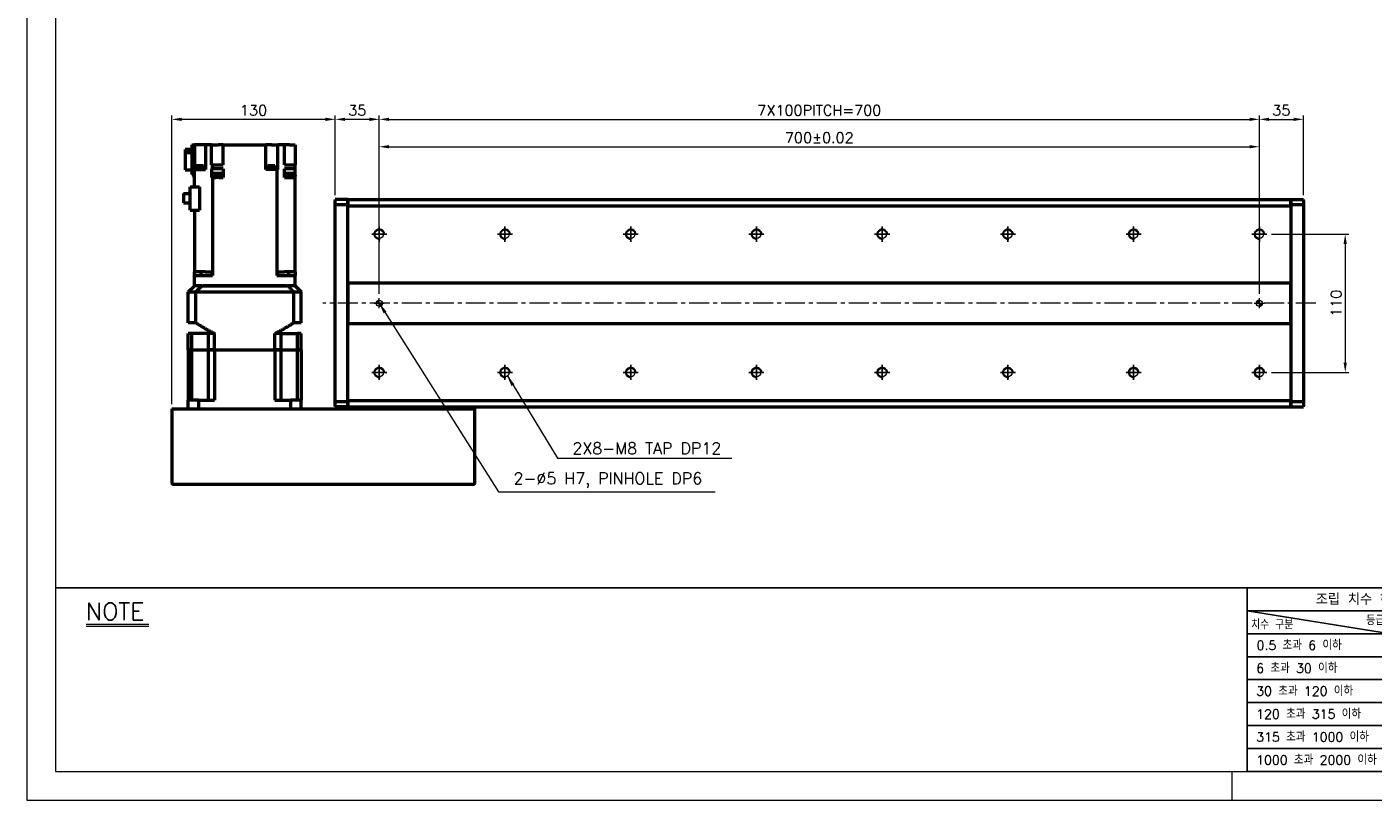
# Model space of a CAD drawing. Header units: millimetres. Extents: x 46891 to 50463, y 6223 to 9884.
# Tile 1 of 4: x 48547 to 49617, y 8529 to 9144. Entities that reach past the tile are written whole.
import ezdxf

# ---------------------------------------------------------------- set-up
doc = ezdxf.new("R2010")
doc.units = ezdxf.units.MM
doc.header["$LTSCALE"] = 0.5
doc.linetypes.add('CENTER', pattern=[50.8, 31.75, -6.35, 6.35, -6.35])
doc.layers.get('0').update_dxf_attribs({"lineweight": 20})
for name, color, linetype, lineweight in [('1', 1, 'CENTER', 13), ('4', 4, 'Continuous', 13), ('외형선(ISO)', 7, 'Continuous', 50)]:
    doc.layers.add(name, color=color, linetype=linetype, lineweight=lineweight)
for name, color, linetype in [('3', 3, 'Continuous'), ('C', 1, 'CENTER'), ('DIM', 4, 'Continuous')]:
    doc.layers.add(name, color=color, linetype=linetype)
doc.styles.add('DSR TEXT', font='romans.shx', dxfattribs={"bigfont": 'whgtxt.shx'})
doc.styles.get("Standard").update_dxf_attribs({"font": 'romans.shx', "bigfont": 'whgtxt.shx'})
doc.dimstyles.new('DSR', dxfattribs={"dimscale": 2, "dimtxt": 3, "dimasz": 3, "dimexe": 0.5, "dimexo": 0.5, "dimgap": 0.5, "dimtad": 1, "dimdsep": 46, "dimtxsty": 'Standard', "dimcen": 2.5, "dimclrd": 4, "dimclre": 4, "dimclrt": 2, "dimadec": 0, "dimazin": 2, "dimtfac": 1, "dimtmove": 0, "dimatfit": 3, "dimfxl": 0, "dimlwd": -1, "dimlwe": -1, "dimarcsym": 0})

# ---------------------------------------------------------------- blocks, each defined once
blk = doc.blocks.new('A$C13F00394')
for p, q in [((-202.34, 25.67), (-191.42, 25.67)), ((-202.34, 25.3), (-191.42, 25.3))]:
    blk.add_line(p, q)
at = {"layer": '3'}
for p, q in [((0, 32), (-207.68, 32)), ((0, 32), (202.32, 32)), ((0, 32), (0, 0)), ((0, 28), (25, 24)), ((43.43, 28), (0, 28)), ((43.43, 24), (0, 24)), ((43.43, 20), (0, 20)), ((43.43, 16), (0, 16)), ((0, 12), (129.32, 12)), ((43.43, 8), (0, 8)), ((43.43, 4), (0, 4)), ((0, 0), (202.32, 0))]:
    blk.add_line(p, q, dxfattribs=at)
at = {"color": 0, "style": 'DSR TEXT'}
for s, height, p in [('조립 치수 허용차', 2, (11.97, 29.02)), ('치수 구분', 1.5, (0.69, 24.78)), ('등급', 1.5, (20.77, 25.52)), (' 0.5 초과 6 이하', 1.6, (0.56, 21.19)), (' 6 초과 30 이하', 1.6, (0.49, 17.19)), (' 30 초과 120 이하', 1.6, (0.49, 13.19)), (' 120 초과 315 이하', 1.6, (0.49, 9.19)), (' 315 초과 1000 이하', 1.6, (0.49, 5.19)), (' 1000 초과 2000 이하', 1.6, (0.49, 1.19))]:
    blk.add_text(s, height=height, dxfattribs=at).set_placement(p)
at = {"layer": '4', "color": 0, "style": 'DSR TEXT'}
blk.add_text('NOTE', height=3, dxfattribs=at).set_placement((-202.39, 26.38))
blk = doc.blocks.new('A$C1C1952E1')
at = {"color": 1}
blk.add_lwpolyline([(0, 0), (420, 0), (420, 297), (0, 297)], close=True, dxfattribs=at)
at = {"color": 3}
blk.add_lwpolyline([(5, 5), (415, 5), (415, 292), (5, 292)], close=True, dxfattribs=at)
blk = doc.blocks.new('A$C33E56CC6')
h = blk.add_hatch()
h.set_pattern_fill('ANSI31', color=256, style=0)
h.set_pattern_definition([(45, (-7065.45672, -6508.5399), (-0.0883883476, 0.0883883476), [])])
h.paths.add_polyline_path([(4, 6.5, 0.414214), (1.5, 4), (4, 4)])
h.paths.add_polyline_path([(6.5, 4), (4, 4), (4, 1.5, 0.414214)])
blk.add_circle((4, 4), 2.5)
at = {"layer": '1'}
for p, q in [((0, 4), (8, 4)), ((4, 0), (4, 8))]:
    blk.add_line(p, q, dxfattribs=at)
blk = doc.blocks.new('tap8')
blk.add_circle((0, 0), 3.4)
at = {"layer": 'C', "color": 1, "linetype": 'CENTER'}
for p, q in [((-6, 0), (6, 0)), ((0, -6), (0, 6))]:
    blk.add_line(p, q, dxfattribs=at)
at = {"layer": 'DIM', "color": 3}
blk.add_arc((0, 0), 4, 263.8455, 189.4314, dxfattribs=at)
blk = doc.blocks.new('*D172')
at = {"color": 1, "linetype": 'ByBlock'}
for p, q in [((48791.9, 9010.3), (48791.9, 9073.5)), ((48819.1, 9070.5), (48799.7, 9070.5)), ((48826.9, 8988.8), (48826.9, 9073.5))]:
    blk.add_line(p, q, dxfattribs=at)
at = {"color": 1}
for points in [[(48799.7, 9071.8), (48799.7, 9069.2), (48791.9, 9070.5)], [(48819.1, 9071.8), (48819.1, 9069.2), (48826.9, 9070.5)]]:
    blk.add_solid(points, dxfattribs=at)
at = {"layer": 'Defpoints', "color": 0}
for p in [(48791.9, 9070.5), (48791.9, 9006.7), (48826.9, 8985.2)]:
    blk.add_point(p, dxfattribs=at)
at = {"color": 3, "insert": (48809.4, 9077.7), "char_height": 8.4, "attachment_point": 5, "style": 'DSR TEXT'}
blk.add_mtext('35', dxfattribs=at)
blk = doc.blocks.new('*D173')
at = {"color": 1, "linetype": 'ByBlock'}
for p, q in [((48826.9, 8988.8), (48826.9, 9073.5)), ((48834.7, 9070.5), (49519.1, 9070.5)), ((49526.9, 8988.8), (49526.9, 9073.5))]:
    blk.add_line(p, q, dxfattribs=at)
at = {"color": 1}
for points in [[(48834.7, 9071.8), (48834.7, 9069.2), (48826.9, 9070.5)], [(49519.1, 9071.8), (49519.1, 9069.2), (49526.9, 9070.5)]]:
    blk.add_solid(points, dxfattribs=at)
at = {"layer": 'Defpoints', "color": 0}
for p in [(49526.9, 9070.5), (48826.9, 8985.2), (49526.9, 8985.2)]:
    blk.add_point(p, dxfattribs=at)
at = {"color": 3, "insert": (49176.9, 9077.7), "char_height": 8.4, "attachment_point": 5, "style": 'DSR TEXT'}
blk.add_mtext('7X100PITCH=700', dxfattribs=at)
blk = doc.blocks.new('*D174')
at = {"color": 1, "linetype": 'ByBlock'}
for p, q in [((49526.9, 8988.8), (49526.9, 9073.5)), ((49534.7, 9070.5), (49554.1, 9070.5)), ((49561.9, 9010.3), (49561.9, 9073.5))]:
    blk.add_line(p, q, dxfattribs=at)
at = {"color": 1}
for points in [[(49534.7, 9071.8), (49534.7, 9069.2), (49526.9, 9070.5)], [(49554.1, 9071.8), (49554.1, 9069.2), (49561.9, 9070.5)]]:
    blk.add_solid(points, dxfattribs=at)
at = {"layer": 'Defpoints', "color": 0}
for p in [(49561.9, 9070.5), (49561.9, 9006.7), (49526.9, 8985.2)]:
    blk.add_point(p, dxfattribs=at)
at = {"color": 3, "insert": (49544.4, 9077.7), "char_height": 8.4, "attachment_point": 5, "style": 'DSR TEXT'}
blk.add_mtext('35', dxfattribs=at)
blk = doc.blocks.new('*D175')
at = {"color": 1, "linetype": 'ByBlock'}
for p, q in [((48826.9, 8931.8), (48826.9, 9051.7)), ((48834.7, 9048.7), (49519.1, 9048.7)), ((49526.9, 8931.8), (49526.9, 9051.7))]:
    blk.add_line(p, q, dxfattribs=at)
at = {"color": 1}
for points in [[(48834.7, 9050), (48834.7, 9047.4), (48826.9, 9048.7)], [(49519.1, 9050), (49519.1, 9047.4), (49526.9, 9048.7)]]:
    blk.add_solid(points, dxfattribs=at)
at = {"layer": 'Defpoints', "color": 0}
for p in [(49526.9, 9048.7), (48826.9, 8928.2), (49526.9, 8928.2)]:
    blk.add_point(p, dxfattribs=at)
at = {"color": 3, "insert": (49176.9, 9055.9), "char_height": 8.4, "attachment_point": 5, "style": 'DSR TEXT'}
blk.add_mtext('700%%P0.02', dxfattribs=at)
blk = doc.blocks.new('*D176')
at = {"color": 1, "linetype": 'ByBlock'}
for p, q in [((48661.9, 8843.8), (48661.9, 9073.5)), ((48784.1, 9070.5), (48669.7, 9070.5)), ((48791.9, 9010.3), (48791.9, 9073.5))]:
    blk.add_line(p, q, dxfattribs=at)
at = {"color": 1}
for points in [[(48669.7, 9071.8), (48669.7, 9069.2), (48661.9, 9070.5)], [(48784.1, 9071.8), (48784.1, 9069.2), (48791.9, 9070.5)]]:
    blk.add_solid(points, dxfattribs=at)
at = {"layer": 'Defpoints', "color": 0}
for p in [(48661.9, 9070.5), (48791.9, 9006.7), (48661.9, 8840.2)]:
    blk.add_point(p, dxfattribs=at)
at = {"color": 3, "insert": (48726.9, 9077.7), "char_height": 8.4, "attachment_point": 5, "style": 'DSR TEXT'}
blk.add_mtext('130', dxfattribs=at)
blk = doc.blocks.new('*D177')
at = {"color": 1, "linetype": 'ByBlock'}
for p, q in [((49536.6, 8979.2), (49598.2, 8979.2)), ((49595.2, 8971.4), (49595.2, 8877)), ((49536.6, 8869.2), (49598.2, 8869.2))]:
    blk.add_line(p, q, dxfattribs=at)
at = {"color": 1}
for points in [[(49593.9, 8971.4), (49596.5, 8971.4), (49595.2, 8979.2)], [(49593.9, 8877), (49596.5, 8877), (49595.2, 8869.2)]]:
    blk.add_solid(points, dxfattribs=at)
at = {"layer": 'Defpoints', "color": 0}
for p in [(49533, 8979.2), (49533, 8869.2), (49595.2, 8869.2)]:
    blk.add_point(p, dxfattribs=at)
at = {"color": 3, "insert": (49588, 8924.2), "char_height": 8.4, "attachment_point": 5, "rotation": 90, "style": 'DSR TEXT'}
blk.add_mtext('110', dxfattribs=at)

msp = doc.modelspace()

# ---------------------------------------------------------------- linework, layer by layer
at = {"color": 1}
msp.add_line((49504.90132, 8551.81052), (49504.90132, 8528.99552), dxfattribs=at)
at = {"layer": '1'}
msp.add_line((49571.91565, 8924.18367), (48781.91565, 8924.18367), dxfattribs=at)
at = {"layer": '3'}
msp.add_line((49517.14175, 8551.81052), (50440.31632, 8551.81052), dxfattribs=at)
at = {"layer": '외형선(ISO)'}
for p, q in [((48677.91565, 9050.18367), (48679.91565, 9050.18367)), ((48677.91565, 9050.18367), (48677.91565, 9026.68367)), ((48679.91565, 9050.18367), (48679.91565, 9030.68367)), ((48684.31565, 9050.18367), (48679.91565, 9050.18367)), ((48688.81565, 9050.18367), (48684.31565, 9050.18367)), ((48693.58298, 9050.18367), (48688.81565, 9050.18367)), ((48688.81565, 9050.18367), (48688.81565, 9030.68367)), ((48693.58298, 9050.18367), (48693.59371, 9050.18367)), ((48693.59371, 9034.18367), (48693.59371, 9050.18367)), ((48693.59371, 9050.18367), (48698.71565, 9050.18367)), ((48702.71565, 9050.18367), (48698.71565, 9050.18367)), ((48702.71565, 9050.18367), (48736.61565, 9050.18367)), ((48702.71565, 9034.18367), (48702.71565, 9050.18367)), ((48736.61565, 9030.68367), (48736.61565, 9050.18367)), ((48741.11565, 9050.18367), (48736.61565, 9050.18367)), ((48741.11565, 9050.18367), (48746.28276, 9050.18367)), ((48751.3595, 9050.18367), (48746.28276, 9050.18367)), ((48746.28276, 9030.68367), (48746.28276, 9050.18367)), ((48751.3595, 9050.18367), (48751.51565, 9050.18367)), ((48751.51565, 9034.18367), (48751.51565, 9050.18367)), ((48755.51565, 9050.18367), (48751.51565, 9050.18367)), ((48755.51565, 9050.18367), (48759.91565, 9050.18367)), ((48759.91565, 9050.18367), (48759.91565, 9034.18367)), ((48677.91565, 9046.48925), (48672.41565, 9046.48925)), ((48672.41565, 9046.48925), (48672.41565, 9044.17374)), ((48672.41565, 9044.17374), (48677.91565, 9044.17374)), ((48672.41565, 9044.17374), (48672.41565, 9030.27809)), ((48672.41565, 9030.27809), (48677.91565, 9030.27809)), ((48677.91565, 9026.68367), (48679.91565, 9026.68367)), ((48679.91565, 9016.83367), (48679.91565, 9030.68367)), ((48679.91565, 9030.68367), (48688.4718, 9030.68367)), ((48681.35471, 9031.18367), (48687.35471, 9031.18367)), ((48681.35471, 9031.18367), (48681.35471, 9030.68367)), ((48681.40471, 9031.88367), (48687.30471, 9031.88367)), ((48681.40471, 9031.88367), (48681.40471, 9031.18367)), ((48681.60471, 9033.88367), (48687.10471, 9033.88367)), ((48681.60471, 9033.88367), (48681.60471, 9031.88367)), ((48687.10471, 9033.88367), (48687.10471, 9031.88367)), ((48687.30471, 9031.88367), (48687.30471, 9031.18367)), ((48687.35471, 9031.18367), (48687.35471, 9030.68367)), ((48688.81565, 9030.68367), (48688.4718, 9030.68367)), ((48693.59102, 9026.18367), (48693.59102, 9024.18367)), ((48693.59371, 9026.18367), (48693.59102, 9026.18367)), ((48693.59371, 9034.18367), (48694.24946, 9034.18367)), ((48693.59371, 9031.18367), (48693.59371, 9026.18367)), ((48694.24946, 9031.18367), (48693.59371, 9031.18367)), ((48694.70503, 9026.18367), (48693.59371, 9026.18367)), ((48694.24946, 9034.18367), (48702.71565, 9034.18367)), ((48694.24946, 9031.18367), (48694.24946, 9034.18367)), ((48702.71565, 9031.18367), (48694.24946, 9031.18367)), ((48694.70503, 9027.78367), (48701.70503, 9027.78367)), ((48694.70503, 9025.18367), (48694.70503, 9027.78367)), ((48701.70503, 9025.18367), (48701.70503, 9027.78367)), ((48701.70503, 9026.18367), (48702.71565, 9026.18367)), ((48702.71565, 9031.18367), (48702.71565, 9026.18367)), ((48702.71708, 9026.18367), (48702.71565, 9026.18367)), ((48702.71708, 9026.18367), (48702.71708, 9024.18367)), ((48745.58184, 9030.68367), (48736.61565, 9030.68367)), ((48738.11422, 9031.18367), (48744.11422, 9031.18367)), ((48738.11422, 9031.18367), (48738.11422, 9030.68367)), ((48738.16422, 9031.88367), (48744.06422, 9031.88367)), ((48738.16422, 9031.88367), (48738.16422, 9031.18367)), ((48738.36422, 9033.88367), (48743.86422, 9033.88367)), ((48738.36422, 9033.88367), (48738.36422, 9031.88367)), ((48743.86422, 9033.88367), (48743.86422, 9031.88367)), ((48744.06422, 9031.88367), (48744.06422, 9031.18367)), ((48744.11422, 9031.18367), (48744.11422, 9030.68367)), ((48745.58184, 8949.18367), (48745.58184, 9030.68367)), ((48745.58184, 9030.68367), (48746.24832, 9030.68367)), ((48746.28276, 9030.68367), (48746.24832, 9030.68367)), ((48751.47659, 9024.18367), (48751.47659, 9026.18367)), ((48751.51565, 9026.18367), (48751.47659, 9026.18367)), ((48751.51565, 9034.18367), (48759.91565, 9034.18367)), ((48751.51565, 9026.18367), (48751.51565, 9031.18367)), ((48759.91565, 9031.18367), (48751.51565, 9031.18367)), ((48751.51565, 9026.18367), (48752.83555, 9026.18367)), ((48752.83555, 9027.78367), (48759.83555, 9027.78367)), ((48752.83555, 9025.18367), (48752.83555, 9027.78367)), ((48759.83555, 9025.18367), (48759.83555, 9027.78367)), ((48759.91565, 9026.18367), (48759.83555, 9026.18367)), ((48759.91565, 9031.18367), (48759.91565, 9034.18367)), ((48759.91565, 9026.18367), (48759.91565, 9031.18367)), ((48759.91565, 9026.18367), (48759.91565, 9025.18367)), ((48676.51565, 9016.83367), (48683.9442, 9016.83367)), ((48676.51565, 8998.28367), (48676.51565, 9016.83367)), ((48679.69575, 9025.18367), (48679.91565, 9025.18367)), ((48679.69575, 9024.18367), (48679.69575, 9025.18367)), ((48679.91565, 9024.18367), (48679.69575, 9024.18367)), ((48683.9442, 9016.83367), (48683.9442, 8998.28367)), ((48693.59102, 9024.18367), (48694.24946, 9024.18367)), ((48694.24946, 9024.18367), (48696.93111, 9024.18367)), ((48694.24946, 9024.18367), (48694.24946, 8949.18367)), ((48694.40503, 9025.18367), (48702.00503, 9025.18367)), ((48694.40503, 9024.18367), (48694.40503, 9025.18367)), ((48699.47896, 9024.18367), (48696.93111, 9024.18367)), ((48699.47896, 9024.18367), (48702.71708, 9024.18367)), ((48702.00503, 9024.18367), (48702.00503, 9025.18367)), ((48751.47659, 9024.18367), (48759.91565, 9024.18367)), ((48752.53555, 9025.18367), (48760.13555, 9025.18367)), ((48752.53555, 9024.18367), (48752.53555, 9025.18367)), ((48759.91565, 8949.18367), (48759.91565, 9024.18367)), ((48760.13555, 9024.18367), (48759.91565, 9024.18367)), ((48760.13555, 9024.18367), (48760.13555, 9025.18367)), ((48671.11565, 9011.50867), (48676.51565, 9011.50867)), ((48671.11565, 9011.50867), (48671.11565, 9004.05867)), ((48791.91565, 9006.68367), (48791.91565, 9005.80499)), ((48801.91565, 9006.68367), (48791.91565, 9006.68367)), ((48791.91565, 9002.68367), (48791.91565, 9005.80499)), ((48801.91565, 9006.68367), (48801.91565, 9005.80499)), ((48801.91565, 9006.68367), (49551.91565, 9006.68367)), ((48801.91565, 9005.80499), (48801.91565, 9006.68367)), ((48801.91565, 9001.68367), (48801.91565, 9005.80499)), ((48801.91565, 9005.80499), (48801.91565, 9002.68367)), ((49551.91565, 9005.80499), (49551.91565, 9006.68367)), ((49551.91565, 9006.68367), (49551.91565, 9005.80499)), ((49551.91565, 9006.68367), (49561.91565, 9006.68367)), ((49551.91565, 9005.80499), (49551.91565, 9001.68367)), ((49551.91565, 9002.68367), (49551.91565, 9005.80499)), ((49561.91565, 9005.80499), (49561.91565, 9006.68367)), ((49561.91565, 9005.80499), (49561.91565, 9002.68367)), ((48671.11565, 9004.05867), (48676.51565, 9004.05867)), ((48676.51565, 8998.28367), (48683.9442, 8998.28367)), ((48679.91565, 8998.28367), (48679.91565, 8949.18367)), ((48791.91565, 9002.68367), (48801.91565, 9002.68367)), ((48791.91565, 8845.68367), (48791.91565, 9002.68367)), ((48801.91565, 8940.18367), (48801.91565, 9001.68367)), ((48801.91565, 9001.68367), (49551.91565, 9001.68367)), ((49551.91565, 9002.68367), (49561.91565, 9002.68367)), ((49551.91565, 9001.68367), (49551.91565, 8940.18367)), ((49561.91565, 9002.68367), (49561.91565, 8845.68367)), ((48688.4718, 8949.18367), (48679.91565, 8949.18367)), ((48679.91565, 8946.18367), (48679.91565, 8949.18367)), ((48679.91565, 8938.18367), (48679.91565, 8946.18367)), ((48679.91565, 8946.18367), (48686.91565, 8946.18367)), ((48685.05137, 8949.18367), (48685.05137, 8946.18367)), ((48686.91565, 8946.18367), (48694.25808, 8946.18367)), ((48688.4718, 8949.18367), (48693.58298, 8949.18367)), ((48694.24946, 8949.18367), (48693.58298, 8949.18367)), ((48693.83877, 8949.18367), (48693.83877, 8946.18367)), ((48694.25808, 8949.18367), (48694.24946, 8949.18367)), ((48694.25808, 8949.18367), (48694.25808, 8946.18367)), ((48745.58184, 8949.18367), (48745.57322, 8949.18367)), ((48745.57322, 8949.18367), (48745.57322, 8946.18367)), ((48745.57322, 8946.18367), (48752.91565, 8946.18367)), ((48746.24832, 8949.18367), (48745.58184, 8949.18367)), ((48745.99253, 8949.18367), (48745.99253, 8946.18367)), ((48746.24832, 8949.18367), (48751.3595, 8949.18367)), ((48759.91565, 8949.18367), (48751.3595, 8949.18367)), ((48752.91565, 8946.18367), (48759.91565, 8946.18367)), ((48754.77993, 8949.18367), (48754.77993, 8946.18367)), ((48759.91565, 8949.18367), (48759.91565, 8946.18367)), ((48759.91565, 8938.18367), (48759.91565, 8946.18367)), ((48674.91565, 8933.18367), (48679.91565, 8938.18367)), ((48674.91565, 8933.18367), (48680.91305, 8933.18367)), ((48674.91565, 8908.73367), (48674.91565, 8933.18367)), ((48679.91565, 8938.18367), (48680.00374, 8938.18367)), ((48685.80862, 8938.18367), (48680.00374, 8938.18367)), ((48680.91305, 8908.73367), (48680.91305, 8933.18367)), ((48680.91305, 8933.18367), (48758.91825, 8933.18367)), ((48685.80862, 8938.18367), (48685.91197, 8938.18367)), ((48685.91197, 8938.18367), (48753.91933, 8938.18367)), ((48752.91565, 8938.18367), (48686.91565, 8938.18367)), ((48754.02268, 8938.18367), (48753.91933, 8938.18367)), ((48759.82756, 8938.18367), (48754.02268, 8938.18367)), ((48758.91825, 8933.18367), (48764.91565, 8933.18367)), ((48758.91825, 8908.73367), (48758.91825, 8933.18367)), ((48759.91565, 8938.18367), (48759.82756, 8938.18367)), ((48759.91565, 8938.18367), (48764.91565, 8933.18367)), ((48764.91565, 8908.73367), (48764.91565, 8933.18367)), ((48801.91565, 8939.33012), (48801.91565, 8940.18367)), ((49551.91565, 8940.18367), (48801.91565, 8940.18367)), ((48801.91565, 8938.97657), (48801.91565, 8939.33012)), ((48801.91565, 8909.39078), (48801.91565, 8938.97657)), ((48801.91565, 8938.97657), (48801.91565, 8909.39078)), ((49551.91565, 8940.18367), (49551.91565, 8939.33012)), ((49551.91565, 8939.33012), (49551.91565, 8938.97657)), ((49551.91565, 8938.97657), (49551.91565, 8909.39078)), ((49551.91565, 8909.39078), (49551.91565, 8938.97657)), ((48680.91305, 8908.73367), (48674.91565, 8908.73367)), ((48764.91565, 8908.73367), (48758.91825, 8908.73367)), ((48801.91565, 8909.03723), (48801.91565, 8909.39078)), ((48801.91565, 8908.18367), (48801.91565, 8909.03723)), ((48801.91565, 8846.68367), (48801.91565, 8908.18367)), ((48801.91565, 8908.18367), (49551.91565, 8908.18367)), ((49551.91565, 8909.39078), (49551.91565, 8909.03723)), ((49551.91565, 8909.03723), (49551.91565, 8908.18367)), ((49551.91565, 8908.18367), (49551.91565, 8846.68367)), ((48677.86343, 8900.18367), (48674.91565, 8900.18367)), ((48674.91565, 8887.18367), (48674.91565, 8900.18367)), ((48691.06065, 8900.18367), (48677.86343, 8900.18367)), ((48677.86343, 8887.18367), (48677.86343, 8900.18367)), ((48695.91565, 8900.18367), (48691.06065, 8900.18367)), ((48691.06065, 8887.18367), (48691.06065, 8900.18367)), ((48695.91565, 8887.18367), (48695.91565, 8900.18367)), ((48748.77065, 8900.18367), (48743.91565, 8900.18367)), ((48743.91565, 8887.18367), (48743.91565, 8900.18367)), ((48748.77065, 8887.18367), (48748.77065, 8900.18367)), ((48748.77065, 8900.18367), (48761.96787, 8900.18367)), ((48764.91565, 8900.18367), (48761.96787, 8900.18367)), ((48761.96787, 8887.18367), (48761.96787, 8900.18367)), ((48764.91565, 8887.18367), (48764.91565, 8900.18367)), ((48674.91565, 8887.18367), (48674.91565, 8847.18367)), ((48674.91565, 8887.18367), (48677.86343, 8887.18367)), ((48677.86343, 8887.18367), (48674.91565, 8887.18367)), ((48677.86343, 8847.18367), (48677.86343, 8887.18367)), ((48677.86343, 8887.18367), (48684.56065, 8887.18367)), ((48677.86343, 8887.18367), (48684.56065, 8887.18367)), ((48684.56065, 8887.18367), (48691.06065, 8887.18367)), ((48684.56065, 8887.18367), (48691.06065, 8887.18367)), ((48691.06065, 8887.18367), (48695.91565, 8887.18367)), ((48691.06065, 8847.18367), (48691.06065, 8887.18367)), ((48695.91565, 8887.18367), (48691.06065, 8887.18367)), ((48695.91565, 8887.18367), (48743.91565, 8887.18367)), ((48695.91565, 8887.18367), (48695.91565, 8847.18367)), ((48695.91565, 8887.18367), (48743.91565, 8887.18367)), ((48743.91565, 8887.18367), (48748.77065, 8887.18367)), ((48743.91565, 8887.18367), (48743.91565, 8847.18367)), ((48748.77065, 8887.18367), (48743.91565, 8887.18367)), ((48748.77065, 8887.18367), (48755.27065, 8887.18367)), ((48748.77065, 8847.18367), (48748.77065, 8887.18367)), ((48748.77065, 8887.18367), (48755.27065, 8887.18367)), ((48755.27065, 8887.18367), (48761.96787, 8887.18367)), ((48755.27065, 8887.18367), (48761.96787, 8887.18367)), ((48761.96787, 8887.18367), (48764.91565, 8887.18367)), ((48761.96787, 8847.18367), (48761.96787, 8887.18367)), ((48764.91565, 8887.18367), (48761.96787, 8887.18367)), ((48764.91565, 8887.18367), (48764.91565, 8847.18367)), ((48683.3233, 8847.18367), (48674.91565, 8847.18367)), ((48674.91565, 8840.18367), (48674.91565, 8847.18367)), ((48683.3233, 8847.18367), (48695.91565, 8847.18367)), ((48683.3233, 8840.18367), (48683.3233, 8847.18367)), ((48743.91565, 8847.18367), (48756.508, 8847.18367)), ((48764.91565, 8847.18367), (48756.508, 8847.18367)), ((48756.508, 8840.18367), (48756.508, 8847.18367)), ((48764.91565, 8840.18367), (48764.91565, 8847.18367)), ((48801.91565, 8845.68367), (48791.91565, 8845.68367)), ((48791.91565, 8842.56235), (48791.91565, 8845.68367)), ((48801.91565, 8842.56235), (48801.91565, 8846.68367)), ((49551.91565, 8846.68367), (48801.91565, 8846.68367)), ((48801.91565, 8845.68367), (48801.91565, 8842.56235)), ((49551.91565, 8846.68367), (49551.91565, 8842.56235)), ((49561.91565, 8845.68367), (49551.91565, 8845.68367)), ((49551.91565, 8842.56235), (49551.91565, 8845.68367)), ((49561.91565, 8845.68367), (49561.91565, 8842.56235)), ((48661.91565, 8840.18367), (48661.91565, 8781.18367)), ((48661.91565, 8840.18367), (48662.91565, 8840.18367)), ((48662.91565, 8840.18367), (48901.91565, 8840.18367)), ((48791.91565, 8842.56235), (48791.91565, 8841.68367)), ((48801.91565, 8841.68367), (48791.91565, 8841.68367)), ((48801.91565, 8842.56235), (48801.91565, 8841.68367)), ((48801.91565, 8841.68367), (48801.91565, 8842.56235)), ((48801.91565, 8841.68367), (49551.91565, 8841.68367)), ((48801.91565, 8840.18367), (48801.91565, 8841.68367)), ((48901.91565, 8840.18367), (48901.91565, 8841.68367)), ((48901.91565, 8840.18367), (48902.91565, 8840.18367)), ((48902.91565, 8781.18367), (48902.91565, 8840.18367)), ((49551.91565, 8841.68367), (49551.91565, 8842.56235)), ((49551.91565, 8842.56235), (49551.91565, 8841.68367)), ((49551.91565, 8841.68367), (49561.91565, 8841.68367)), ((49561.91565, 8841.68367), (49561.91565, 8842.56235)), ((48662.91565, 8780.18367), (48901.91565, 8780.18367))]:
    msp.add_line(p, q, dxfattribs=at)
for centre, start, end in [((48662.91565, 8781.18367), 180, 270), ((48901.91565, 8781.18367), 270, 0)]:
    msp.add_arc(centre, 1, start, end, dxfattribs=at)
for points in [[(48685.91197, 8938.18367), (48685.36953, 8937.64157), (48684.27601, 8936.54839), (48682.60961, 8934.8816), (48681.48146, 8933.75262), (48680.91305, 8933.18367)], [(48758.91825, 8933.18367), (48758.34956, 8933.7529), (48757.22104, 8934.88224), (48755.55465, 8936.54903), (48754.46149, 8937.64185), (48753.91933, 8938.18367)]]:
    msp.add_open_spline(points, degree=3, dxfattribs=at)
for points, weights in [([(48680.91305, 8908.73367), (48688.99451, 8903.44068), (48695.91565, 8900.18367)], [1.24342419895, 1.30973118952, 1.35416666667]), ([(48743.91565, 8900.18367), (48750.83679, 8903.44068), (48758.91825, 8908.73367)], [1.35416666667, 1.30973118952, 1.24342419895])]:
    msp.add_rational_spline(points, weights, degree=2, dxfattribs=at)

# ---------------------------------------------------------------- block references
at = {"xscale": 4.563000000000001, "yscale": 4.563000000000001, "zscale": 4.563000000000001}
for name, p in [('A$C1C1952E1', (48546.67132, 8528.99552)), ('A$C13F00394', (49517.14175, 8551.81052))]:
    msp.add_blockref(name, p, dxfattribs=at)
at = {"rotation": 90}
for p in [(48826.91565, 8979.18367), (48926.91565, 8979.18367), (49026.91565, 8979.18367), (49126.91565, 8979.18367), (49226.91565, 8979.18367), (49326.91565, 8979.18367), (49426.91565, 8979.18367), (49526.91565, 8979.18367), (48826.91565, 8869.18367), (48926.91565, 8869.18367), (49026.91565, 8869.18367), (49126.91565, 8869.18367), (49226.91565, 8869.18367), (49326.91565, 8869.18367), (49426.91565, 8869.18367), (49526.91565, 8869.18367)]:
    msp.add_blockref('tap8', p, dxfattribs=at)
for p in [(48822.91565, 8920.18367), (49522.91565, 8920.18367)]:
    msp.add_blockref('A$C33E56CC6', p)

# ---------------------------------------------------------------- texts
at = {"color": 3, "char_height": 9.24, "attachment_point": 7, "style": 'DSR TEXT'}
for s, insert in [('2X8-M8 TAP DP12', (48980.53296, 8804.16176)), ('2-%%C5 H7, PINHOLE DP6', (48933.69431, 8777.38712))]:
    msp.add_mtext(s, dxfattribs=dict(at, insert=insert))

# ---------------------------------------------------------------- dimensions: what is measured, and where the dimension line sits
for base, p1, p2, picture, middle in [((48661.91565, 9070.49356), (48791.91565, 9006.68367), (48661.91565, 8840.18367), '*D176', (48726.91565, 9077.69356)), ((48791.91565, 9070.49356), (48826.91565, 8985.23064), (48791.91565, 9006.68367), '*D172', (48809.41565, 9077.69356)), ((49561.91565, 9070.49356), (49526.91565, 8985.23064), (49561.91565, 9006.68367), '*D174', (49544.41565, 9077.69356))]:
    dim = msp.add_linear_dim(base=base, p1=p1, p2=p2, dimstyle='DSR', override={"dimscale": 3, "dimtxt": 2.8, "dimasz": 2.600136, "dimexe": 1, "dimexo": 1.2, "dimgap": 1, "dimdec": 4, "dimtxsty": 'DSR TEXT', "dimclrd": 1, "dimclre": 1, "dimclrt": 3, "dimtdec": 4, "dimtix": 1})
    dim.commit()
    dim.dimension.update_dxf_attribs({"geometry": picture, "text_midpoint": middle})
for base, p1, p2, text, picture, middle in [((49526.91565, 9070.49356), (48826.91565, 8985.23064), (49526.91565, 8985.23064), '7X100PITCH=<>', '*D173', (49176.91565, 9077.69356)), ((49526.91565, 9048.68154), (48826.91565, 8928.18367), (49526.91565, 8928.18367), '<>%%P0.02', '*D175', (49176.91565, 9055.88154))]:
    dim = msp.add_linear_dim(base=base, p1=p1, p2=p2, text=text, dimstyle='DSR', override={"dimscale": 3, "dimtxt": 2.8, "dimasz": 2.600136, "dimexe": 1, "dimexo": 1.2, "dimgap": 1, "dimdec": 4, "dimtxsty": 'DSR TEXT', "dimclrd": 1, "dimclre": 1, "dimclrt": 3, "dimtdec": 4, "dimtix": 1})
    dim.commit()
    dim.dimension.update_dxf_attribs({"geometry": picture, "text_midpoint": middle})
dim = msp.add_linear_dim(base=(49595.19836, 8869.18367), p1=(49532.96262, 8979.18367), p2=(49532.96262, 8869.18367), angle=90, dimstyle='DSR', override={"dimscale": 3, "dimtxt": 2.8, "dimasz": 2.600136, "dimexe": 1, "dimexo": 1.2, "dimgap": 1, "dimdec": 4, "dimtxsty": 'DSR TEXT', "dimclrd": 1, "dimclre": 1, "dimclrt": 3, "dimtdec": 4, "dimtix": 1})
dim.commit()
dim.dimension.update_dxf_attribs({"geometry": '*D177', "text_midpoint": (49587.99836, 8924.18367)})

# ---------------------------------------------------------------- leaders
at = {"annotation_type": 0, "has_hookline": 1, "hookline_direction": 0}
for points, text_width in [([(48826.91565, 8924.18367), (48921.81386, 8774.08712), (48930.39431, 8774.08712)], 160.4625), ([(48928.78031, 8866.34061), (48968.65251, 8800.86176), (48977.23296, 8800.86176)], 126.775)]:
    msp.add_leader(points, dimstyle='DSR', override={"dimscale": 3.3, "dimtxt": 2.8, "dimasz": 2.600136, "dimexe": 1, "dimexo": 1.2, "dimgap": 1, "dimdec": 4, "dimtxsty": 'DSR TEXT', "dimclrd": 1, "dimclre": 1, "dimclrt": 3, "dimtdec": 4, "dimtix": 1}, dxfattribs=dict(at, text_width=text_width))

doc.saveas('drawing.dxf')
